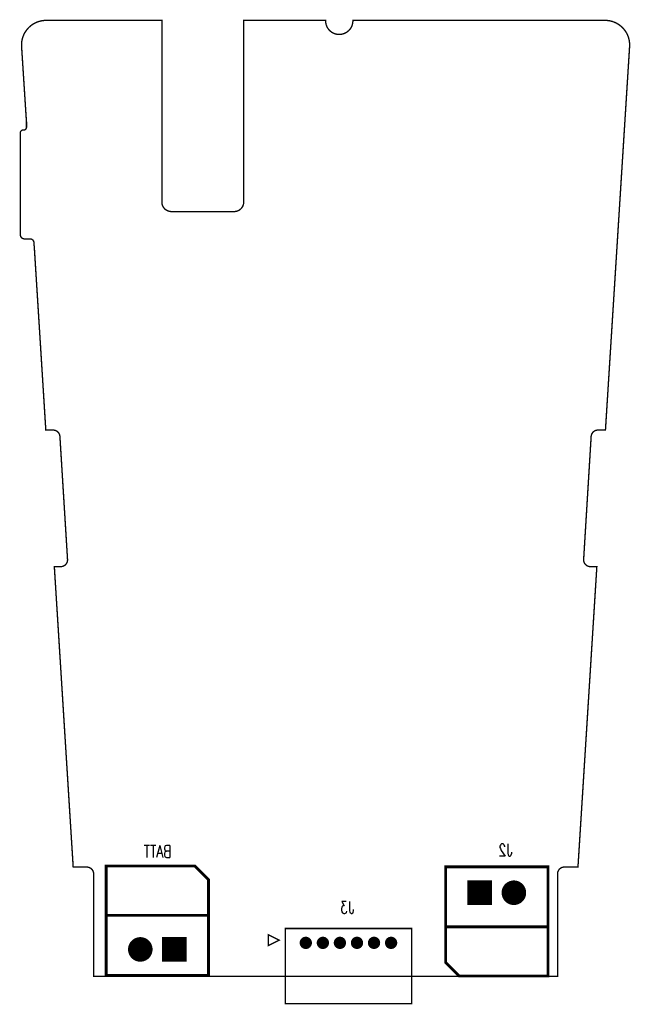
# Model space of a CAD drawing. Extents: x -4.4 to 40.3, y -2.1 to 70.1.
import ezdxf

# ---------------------------------------------------------------- set-up
doc = ezdxf.new("R2010")
doc.units = 0
doc.header["$MEASUREMENT"] = 0
doc.layers.get('0').update_dxf_attribs({"linetype": 'CONTINUOUS'})
for name, color, linetype in [('BOARD_OUTLINE_00', 254, 'CONTINUOUS'), ('DRIL_PLTE_THRU_02', 2, 'CONTINUOUS'), ('DRIL_SYMBOL', 254, 'CONTINUOUS'), ('PADS_BOT', 34, 'CONTINUOUS'), ('PADS_INNER', 34, 'CONTINUOUS'), ('PART_BOT_2DLINE_00', 56, 'CONTINUOUS'), ('PART_NAME_02', 254, 'CONTINUOUS')]:
    doc.layers.add(name, color=color, linetype=linetype)
doc.styles.add('W0$127', font='simplex', dxfattribs={"width": 0.75})

# ---------------------------------------------------------------- blocks, each defined once
blk = doc.blocks.new('SMOOTH_0$1')
at = {"const_width": 0.05}
blk.add_lwpolyline([(-0.025, 0, 1), (0.025, 0, 1)], format="xyb", close=True, dxfattribs=at)
blk = doc.blocks.new('BOARD_1')
at = {"layer": 'BOARD_OUTLINE_00', "const_width": 0.1}
blk.add_lwpolyline([(1, -1), (35, -1.01), (35, 6.5, -0.414214), (35.5, 7), (36.496, 7), (37.88, 29), (37.411, 29, -0.432221), (36.912, 29.53), (37.462, 38.53, -0.396433), (37.961, 39), (38.51, 39), (40.28, 67.087, 0.432739), (38.483, 69), (20, 69), (20, 68.94, -0.969914), (18, 68.94), (18, 69), (12, 69), (12, 55.7, -0.414214), (11.3, 55), (6.7, 55, -0.414214), (6, 55.7), (6, 69), (-2.483, 69, 0.432739), (-4.28, 67.087), (-3.925, 61.595), (-3.92, 61.58), (-3.92, 61.17, -0.414214), (-4.12, 60.97), (-4.17, 60.97, 0.414214), (-4.37, 60.77), (-4.37, 53.3, 0.414214), (-4.07, 53), (-3.67, 53, -0.414214), (-3.37, 52.7), (-3.37, 52.633), (-3.34, 52.26), (-2.505, 39), (-1.97, 39, -0.396433), (-1.471, 38.531), (-0.913, 29.531, -0.432221), (-1.412, 29), (-1.88, 29), (-0.498, 7), (0.5, 7, -0.414214), (1, 6.5)], format="xyb", close=True, dxfattribs=at)
at = {"layer": 'BOARD_OUTLINE_00'}
for p in [(35, 6.5), (1, -1), (35, -1.01)]:
    blk.add_blockref('SMOOTH_0$1', p, dxfattribs=at)
blk = doc.blocks.new('PART_BODY_BOT_33')
at = {"layer": 'PART_BOT_2DLINE_00', "const_width": 0.1}
for points in [[(-1.5, -1.05), (7.75, -1.05), (7.75, 4.45), (-1.5, 4.45)], [(-1.95, -0.2), (-2.75, 0.2), (-2.75, -0.6)]]:
    blk.add_lwpolyline(points, close=True, dxfattribs=at)
at = {"layer": 'PART_BOT_2DLINE_00'}
for p in [(-1.5, 4.45), (7.75, 4.45), (-2.75, 0.2), (-2.75, -0.6), (-1.95, -0.2), (-1.5, -1.05), (7.75, -1.05)]:
    blk.add_blockref('SMOOTH_0$1', p, dxfattribs=at)
blk = doc.blocks.new('DRIL_SYMBOL_0$5')
at = {"layer": 'DRIL_SYMBOL', "const_width": 0.0508}
for points in [[(-0.254, 0), (0.254, 0)], [(0, -0.254), (0, 0.254)]]:
    blk.add_lwpolyline(points, dxfattribs=at)
blk = doc.blocks.new('DRIL_HOLE_0$5')
at = {"const_width": 0.25}
blk.add_lwpolyline([(-0.125, 0, 1), (0.125, 0, 1)], format="xyb", close=True, dxfattribs=at)
blk.add_blockref('DRIL_SYMBOL_0$5', (0, 0))
blk = doc.blocks.new('PAD_0')
at = {"const_width": 0.45}
blk.add_lwpolyline([(0, -0.225, 1), (0, 0.225, 1)], format="xyb", close=True, dxfattribs=at)
blk = doc.blocks.new('STK_BOT_33')
at = {"layer": 'DRIL_PLTE_THRU_02'}
blk.add_blockref('DRIL_HOLE_0$5', (0, 0), dxfattribs=at)
at = {"layer": 'PADS_BOT'}
blk.add_blockref('PAD_0', (0, 0), dxfattribs=at)
at = {"layer": 'PADS_INNER'}
blk.add_blockref('PAD_0', (0, 0), dxfattribs=at)
blk = doc.blocks.new('SYM_BOT_27')
for name, p in [('PART_BODY_BOT_33', (0, 0)), ('STK_BOT_33', (0, 0)), ('STK_BOT_33', (1.25, 0)), ('STK_BOT_33', (2.5, 0)), ('STK_BOT_33', (3.75, 0)), ('STK_BOT_33', (5, 0)), ('STK_BOT_33', (6.25, 0))]:
    blk.add_blockref(name, p)
blk = doc.blocks.new('PART_BOT_80')
blk.add_blockref('SYM_BOT_27', (0, 0))
at = {"layer": 'PART_NAME_02', "style": 'W0$127', "width": 0.75}
blk.add_text('J3', height=0.889, rotation=180, dxfattribs=at).set_placement((3.55, -2.15))
blk = doc.blocks.new('SMOOTH_0$2032')
at = {"const_width": 0.1016}
blk.add_lwpolyline([(-0.0508, 0, 1), (0.0508, 0, 1)], format="xyb", close=True, dxfattribs=at)
blk = doc.blocks.new('PART_BODY_BOT_35')
at = {"layer": 'PART_BOT_2DLINE_00', "const_width": 0.203}
blk.add_lwpolyline([(-5, 2.5), (-5, 5.1), (-4, 6.1), (2.5, 6.1), (2.5, 2.5)], dxfattribs=at)
blk.add_lwpolyline([(-5, -1.9), (-5, 2.5), (2.5, 2.5), (2.5, -1.9)], close=True, dxfattribs=at)
at = {"layer": 'PART_BOT_2DLINE_00'}
for p in [(-4, 6.1), (2.5, 6.1), (-5, 5.1), (-5, 2.5), (-5, 2.5), (2.5, 2.5), (2.5, 2.5), (-5, -1.9), (2.5, -1.9)]:
    blk.add_blockref('SMOOTH_0$2032', p, dxfattribs=at)
blk = doc.blocks.new('DRIL_SYMBOL_1')
at = {"layer": 'DRIL_SYMBOL', "const_width": 0.0508}
for points in [[(-0.254, 0), (0.254, 0)], [(0, -0.254), (0, 0.254)]]:
    blk.add_lwpolyline(points, dxfattribs=at)
blk = doc.blocks.new('DRIL_HOLE_1')
at = {"const_width": 0.5}
blk.add_lwpolyline([(-0.25, 0, 1), (0.25, 0, 1)], format="xyb", close=True, dxfattribs=at)
blk.add_blockref('DRIL_SYMBOL_1', (0, 0))
blk = doc.blocks.new('PAD_1')
at = {"const_width": 0.9}
blk.add_lwpolyline([(0, -0.45, 1), (0, 0.45, 1)], format="xyb", close=True, dxfattribs=at)
blk = doc.blocks.new('PAD_2')
at = {"const_width": 1.8}
blk.add_lwpolyline([(-0.9, 0), (0.9, 0)], dxfattribs=at)
blk = doc.blocks.new('STK_BOT_37')
at = {"layer": 'DRIL_PLTE_THRU_02'}
blk.add_blockref('DRIL_HOLE_1', (0, 0), dxfattribs=at)
at = {"layer": 'PADS_BOT'}
blk.add_blockref('PAD_2', (0, 0), dxfattribs=at)
at = {"layer": 'PADS_INNER'}
blk.add_blockref('PAD_1', (0, 0), dxfattribs=at)
blk = doc.blocks.new('STK_BOT_36')
at = {"layer": 'DRIL_PLTE_THRU_02'}
blk.add_blockref('DRIL_HOLE_1', (0, 0), dxfattribs=at)
at = {"layer": 'PADS_BOT'}
blk.add_blockref('PAD_1', (0, 0), dxfattribs=at)
at = {"layer": 'PADS_INNER'}
blk.add_blockref('PAD_1', (0, 0), dxfattribs=at)
blk = doc.blocks.new('SYM_BOT_29')
for name, p in [('PART_BODY_BOT_35', (0, 0)), ('STK_BOT_37', (-2.5, 0)), ('STK_BOT_36', (0, 0))]:
    blk.add_blockref(name, p)
blk = doc.blocks.new('PART_BOT_87')
blk.add_blockref('SYM_BOT_29', (0, 0))
at = {"layer": 'PART_NAME_02', "style": 'W0$127', "width": 0.75}
blk.add_text('BATT', height=0.889, dxfattribs=at).set_placement((-2.28, 6.73))
blk = doc.blocks.new('PART_BOT_92')
blk.add_blockref('SYM_BOT_29', (0, 0))
at = {"layer": 'PART_NAME_02', "style": 'W0$127', "width": 0.75}
blk.add_text('J2', height=0.889, rotation=180, dxfattribs=at).set_placement((-0.104, -2.681))

msp = doc.modelspace()

# ---------------------------------------------------------------- block references
msp.add_blockref('BOARD_1', (0, 1))
at = {"xscale": -1}
msp.add_blockref('PART_BOT_87', (4.42, 1.97), dxfattribs=at)
at = {"xscale": -1, "rotation": 180}
for name, p in [('PART_BOT_92', (31.8, 6.12)), ('PART_BOT_80', (16.55, 2.45))]:
    msp.add_blockref(name, p, dxfattribs=at)

doc.saveas('drawing.dxf')
